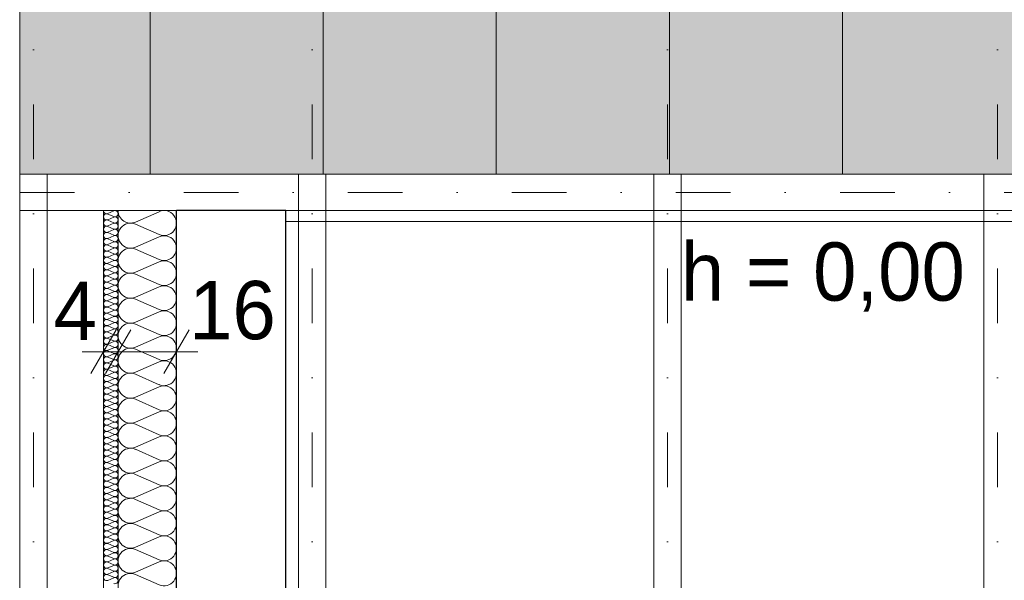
# Model space of a CAD drawing. Extents: x -613240 to -325500, y -25863 to 152403.
# Tile 241 of 254: x -430715 to -428014, y 142268 to 143806. Entities that reach past the tile are written whole.
import ezdxf

# ---------------------------------------------------------------- set-up
doc = ezdxf.new("R2010")
doc.units = 0
doc.header["$MEASUREMENT"] = 0
doc.linetypes.add('Dot & Dashed', pattern=[450, 150, -150, 0, -150])
doc.linetypes.add('Przerywana', pattern=[320, 160, -160])
for name, color, linetype, lineweight, true_color in [('Arch dachowki_Nr_Pióra__81', 7, 'Continuous', 9, 0x6a6a6a), ('Arch ocieplenie_Nr_Pióra__9', 7, 'Continuous', 13, 0x3dad99), ('Arch stropy_Nr_Pióra__3', 7, 'Continuous', 18, 0xff6600), ('Arch wykończenie_Nr_Pióra__3', 7, 'Continuous', 18, 0xff6600), ('arch wypelnienia_Nr_Pióra__2', 7, 'Continuous', 13, 0x7f7f7f), ('Inwent Izolacje_Nr_Pióra__2', 7, 'Continuous', 13, 0x7f7f7f), ('INWENT KONST. DREWNIANA_Nr_Pióra__2', 7, 'Continuous', 13, 0x7f7f7f), ('INWENT.ŚCIANY_Nr_Pióra__2', 7, 'Continuous', 13, 0x7f7f7f)]:
    doc.layers.add(name, color=color, linetype=linetype, lineweight=lineweight, true_color=true_color)
for name, color, linetype in [('Arch ocieplenie', 7, 'Continuous'), ('Inwent Izolacje', 7, 'Continuous'), ('INWENT WYMIARY', 7, 'Continuous')]:
    doc.layers.add(name, color=color, linetype=linetype)
for name, color, linetype, lineweight in [('INWENT DACH_Nr_Pióra__21', 7, 'Continuous', 9), ('INWENT KONST. DREWNIANA_Nr_Pióra__21', 7, 'Continuous', 9), ('INWENT WYMIARY_Nr_Pióra__21', 7, 'Continuous', 9), ('INWENT.ŚCIANY_Nr_Pióra__1', 7, 'Continuous', 25)]:
    doc.layers.add(name, color=color, linetype=linetype, lineweight=lineweight)
doc.styles.add('GENERATED_STYLE_1', font='txt')
doc.styles.add('GENERATED_STYLE_2', font='txt')
doc.dimstyles.new('GENERATED_STYLE__2', dxfattribs={"dimtxt": 160.000002, "dimasz": 91.2, "dimexe": 0.18, "dimexo": 0, "dimgap": 0.09, "dimtad": 1, "dimtih": 1, "dimtoh": 1, "dimdec": 0, "dimlfac": 0.1, "dimzin": 0, "dimdsep": 46, "dimtxsty": 'GENERATED_STYLE_1', "dimblk": 'ARROWHEAD_2', "dimblk1": 'ARROWHEAD_2', "dimblk2": 'ARROWHEAD_2', "dimcen": 0.09, "dimclrd": 7, "dimclre": 7, "dimclrt": 7, "dimazin": 0, "dimtfac": 1, "dimtdec": 4, "dimtmove": 0, "dimatfit": 3, "dimfxl": 0, "dimtolj": 1, "dimtzin": 0, "dimarcsym": 0})

# ---------------------------------------------------------------- blocks, each defined once
blk = doc.blocks.new('Izolacja cieplna 14_246', base_point=(-430484.9, 143282.6))
at = {"layer": 'Arch ocieplenie_Nr_Pióra__9', "linetype": 'Continuous'}
for p, q in [((-430456.9, 143281.9), (-430473, 143274.8)), ((-430473, 143273.3), (-430456.9, 143266.2)), ((-430456.9, 143264.8), (-430473, 143257.7)), ((-430473, 143256.3), (-430456.9, 143249.2)), ((-430456.9, 143247.8), (-430473, 143240.7)), ((-430473, 143239.2), (-430456.9, 143232.1)), ((-430456.9, 143230.7), (-430473, 143223.6)), ((-430473, 143222.2), (-430456.9, 143215.1)), ((-430456.9, 143213.6), (-430473, 143206.5)), ((-430473, 143205.1), (-430456.9, 143198)), ((-430456.9, 143196.6), (-430473, 143189.5)), ((-430473, 143188), (-430456.9, 143180.9)), ((-430456.9, 143179.5), (-430473, 143172.4)), ((-430473, 143171), (-430456.9, 143163.9)), ((-430456.9, 143162.4), (-430473, 143155.3)), ((-430473, 143153.9), (-430456.9, 143146.8)), ((-430456.9, 143145.4), (-430473, 143138.3)), ((-430473, 143136.8), (-430456.9, 143129.8)), ((-430456.9, 143128.3), (-430473, 143121.2)), ((-430473, 143119.8), (-430456.9, 143112.7)), ((-430456.9, 143111.3), (-430473, 143104.2)), ((-430473, 143102.7), (-430456.9, 143095.6)), ((-430456.9, 143094.2), (-430473, 143087.1)), ((-430473, 143085.7), (-430456.9, 143078.6)), ((-430456.9, 143077.1), (-430473, 143070)), ((-430473, 143068.6), (-430456.9, 143061.5)), ((-430456.9, 143060.1), (-430473, 143053)), ((-430473, 143051.5), (-430456.9, 143044.4)), ((-430456.9, 143043), (-430473, 143035.9)), ((-430473, 143034.5), (-430456.9, 143027.4)), ((-430456.9, 143025.9), (-430473, 143018.8)), ((-430473, 143017.4), (-430456.9, 143010.3)), ((-430456.9, 143008.9), (-430473, 143001.8)), ((-430473, 143000.4), (-430456.9, 142993.3)), ((-430456.9, 142991.8), (-430473, 142984.7)), ((-430473, 142983.3), (-430456.9, 142976.2)), ((-430456.9, 142974.8), (-430473, 142967.7)), ((-430473, 142966.2), (-430456.9, 142959.1)), ((-430456.9, 142957.7), (-430473, 142950.6)), ((-430473, 142949.2), (-430456.9, 142942.1)), ((-430456.9, 142940.6), (-430473, 142933.5)), ((-430473, 142932.1), (-430456.9, 142925)), ((-430456.9, 142923.6), (-430473, 142916.5)), ((-430473, 142915), (-430456.9, 142907.9)), ((-430456.9, 142906.5), (-430473, 142899.4)), ((-430473, 142898), (-430456.9, 142890.9)), ((-430456.9, 142889.4), (-430473, 142882.3)), ((-430473, 142880.9), (-430456.9, 142873.8)), ((-430456.9, 142872.4), (-430473, 142865.3)), ((-430473, 142863.9), (-430456.9, 142856.8)), ((-430456.9, 142855.3), (-430473, 142848.2)), ((-430473, 142846.8), (-430456.9, 142839.7)), ((-430456.9, 142838.3), (-430473, 142831.2)), ((-430473, 142829.7), (-430456.9, 142822.6)), ((-430456.9, 142821.2), (-430473, 142814.1)), ((-430473, 142812.7), (-430456.9, 142805.6)), ((-430456.9, 142804.1), (-430473, 142797)), ((-430473, 142795.6), (-430456.9, 142788.5)), ((-430456.9, 142787.1), (-430473, 142780)), ((-430473, 142778.5), (-430456.9, 142771.4)), ((-430456.9, 142770), (-430473, 142762.9)), ((-430473, 142761.5), (-430456.9, 142754.4)), ((-430456.9, 142752.9), (-430473, 142745.9)), ((-430473, 142744.4), (-430456.9, 142737.3)), ((-430456.9, 142735.9), (-430473, 142728.8)), ((-430473, 142727.4), (-430456.9, 142720.3)), ((-430456.9, 142718.8), (-430473, 142711.7)), ((-430473, 142710.3), (-430456.9, 142703.2)), ((-430456.9, 142701.8), (-430473, 142694.7)), ((-430473, 142693.2), (-430456.9, 142686.1)), ((-430456.9, 142684.7), (-430473, 142677.6)), ((-430473, 142676.2), (-430456.9, 142669.1)), ((-430456.9, 142667.6), (-430473, 142660.5)), ((-430473, 142659.1), (-430456.9, 142652)), ((-430456.9, 142650.6), (-430473, 142643.5)), ((-430473, 142642), (-430456.9, 142634.9)), ((-430456.9, 142633.5), (-430473, 142626.4)), ((-430473, 142625), (-430456.9, 142617.9)), ((-430456.9, 142616.5), (-430473, 142609.4)), ((-430473, 142607.9), (-430456.9, 142600.8)), ((-430456.9, 142599.4), (-430473, 142592.3)), ((-430473, 142590.9), (-430456.9, 142583.8)), ((-430456.9, 142582.3), (-430473, 142575.2)), ((-430473, 142573.8), (-430456.9, 142566.7)), ((-430456.9, 142565.3), (-430473, 142558.2)), ((-430473, 142556.7), (-430456.9, 142549.6)), ((-430456.9, 142548.2), (-430473, 142541.1)), ((-430473, 142539.7), (-430456.9, 142532.6)), ((-430456.9, 142531.1), (-430473, 142524)), ((-430473, 142522.6), (-430456.9, 142515.5)), ((-430456.9, 142514.1), (-430473, 142507)), ((-430473, 142505.5), (-430456.9, 142498.5)), ((-430456.9, 142497), (-430473, 142489.9)), ((-430473, 142488.5), (-430456.9, 142481.4)), ((-430456.9, 142480), (-430473, 142472.9)), ((-430473, 142471.4), (-430456.9, 142464.3)), ((-430456.9, 142462.9), (-430473, 142455.8)), ((-430473, 142454.4), (-430456.9, 142447.3)), ((-430456.9, 142445.8), (-430473, 142438.7)), ((-430473, 142437.3), (-430456.9, 142430.2)), ((-430456.9, 142428.8), (-430473, 142421.7)), ((-430473, 142420.2), (-430456.9, 142413.1)), ((-430456.9, 142411.7), (-430473, 142404.6)), ((-430473, 142403.2), (-430456.9, 142396.1)), ((-430456.9, 142394.6), (-430473, 142387.5)), ((-430473, 142386.1), (-430456.9, 142379)), ((-430456.9, 142377.6), (-430473, 142370.5)), ((-430473, 142369.1), (-430456.9, 142362)), ((-430456.9, 142360.5), (-430473, 142353.4)), ((-430473, 142352), (-430456.9, 142344.9)), ((-430456.9, 142343.5), (-430473, 142336.4)), ((-430473, 142334.9), (-430456.9, 142327.8)), ((-430456.9, 142326.4), (-430473, 142319.3)), ((-430473, 142317.9), (-430456.9, 142310.8)), ((-430456.9, 142309.3), (-430473, 142302.2)), ((-430473, 142300.8), (-430456.9, 142293.7)), ((-430456.9, 142292.3), (-430473, 142285.2)), ((-430473, 142283.7), (-430456.9, 142276.6)), ((-430456.9, 142275.2), (-430473, 142268.1))]:
    blk.add_line(p, q, dxfattribs=at)
for centre, start_param, end_param in [((-430476.4, 143265.5), 2.7288, 6.695979), ((-430476.4, 143282.6), 4.712389, 6.695979), ((-430453.5, 143274.1), 5.870392, 9.837571), ((-430476.4, 143248.5), 2.7288, 6.695979), ((-430453.5, 143257), 5.870392, 9.837571), ((-430453.5, 143239.9), 5.870392, 9.837571), ((-430476.4, 143231.4), 2.7288, 6.695979), ((-430476.4, 143214.3), 2.7288, 6.695979), ((-430453.5, 143222.9), 5.870392, 9.837571), ((-430476.4, 143197.3), 2.7288, 6.695979), ((-430453.5, 143205.8), 5.870392, 9.837571), ((-430453.5, 143188.8), 5.870392, 9.837571), ((-430476.4, 143180.2), 2.7288, 6.695979), ((-430476.4, 143163.2), 2.7288, 6.695979), ((-430453.5, 143171.7), 5.870392, 9.837571), ((-430476.4, 143146.1), 2.7288, 6.695979), ((-430453.5, 143154.6), 5.870392, 9.837571), ((-430453.5, 143137.6), 5.870392, 9.837571), ((-430476.4, 143129), 2.7288, 6.695979), ((-430476.4, 143112), 2.7288, 6.695979), ((-430453.5, 143120.5), 5.870392, 9.837571), ((-430453.5, 143103.4), 5.870392, 9.837571), ((-430476.4, 143094.9), 2.7288, 6.695979), ((-430476.4, 143077.8), 2.7288, 6.695979), ((-430453.5, 143086.4), 5.870392, 9.837571), ((-430476.4, 143060.8), 2.7288, 6.695979), ((-430453.5, 143069.3), 5.870392, 9.837571), ((-430453.5, 143052.3), 5.870392, 9.837571), ((-430476.4, 143043.7), 2.7288, 6.695979), ((-430476.4, 143026.7), 2.7288, 6.695979), ((-430453.5, 143035.2), 5.870392, 9.837571), ((-430476.4, 143009.6), 2.7288, 6.695979), ((-430453.5, 143018.1), 5.870392, 9.837571), ((-430453.5, 143001.1), 5.870392, 9.837571), ((-430476.4, 142992.5), 2.7288, 6.695979), ((-430476.4, 142975.5), 2.7288, 6.695979), ((-430453.5, 142984), 5.870392, 9.837571), ((-430476.4, 142958.4), 2.7288, 6.695979), ((-430476.4, 142941.4), 2.7288, 6.695979), ((-430453.5, 142966.9), 5.870392, 9.837571), ((-430453.5, 142949.9), 5.870392, 9.837571), ((-430476.4, 142924.3), 2.7288, 6.695979), ((-430453.5, 142932.8), 5.870392, 9.837571), ((-430453.5, 142915.8), 5.870392, 9.837571), ((-430476.4, 142907.2), 2.7288, 6.695979), ((-430476.4, 142890.2), 2.7288, 6.695979), ((-430453.5, 142898.7), 5.870392, 9.837571), ((-430476.4, 142873.1), 2.7288, 6.695979), ((-430453.5, 142881.6), 5.870392, 9.837571), ((-430453.5, 142864.6), 5.870392, 9.837571), ((-430476.4, 142856), 2.7288, 6.695979), ((-430476.4, 142839), 2.7288, 6.695979), ((-430453.5, 142847.5), 5.870392, 9.837571), ((-430476.4, 142821.9), 2.7288, 6.695979), ((-430453.5, 142830.4), 5.870392, 9.837571), ((-430453.5, 142813.4), 5.870392, 9.837571), ((-430476.4, 142804.9), 2.7288, 6.695979), ((-430476.4, 142787.8), 2.7288, 6.695979), ((-430453.5, 142796.3), 5.870392, 9.837571), ((-430453.5, 142779.3), 5.870392, 9.837571), ((-430476.4, 142770.7), 2.7288, 6.695979), ((-430476.4, 142753.7), 2.7288, 6.695979), ((-430453.5, 142762.2), 5.870392, 9.837571), ((-430476.4, 142736.6), 2.7288, 6.695979), ((-430453.5, 142745.1), 5.870392, 9.837571), ((-430453.5, 142728.1), 5.870392, 9.837571), ((-430476.4, 142719.5), 2.7288, 6.695979), ((-430476.4, 142702.5), 2.7288, 6.695979), ((-430453.5, 142711), 5.870392, 9.837571), ((-430476.4, 142685.4), 2.7288, 6.695979), ((-430453.5, 142693.9), 5.870392, 9.837571), ((-430453.5, 142676.9), 5.870392, 9.837571), ((-430476.4, 142668.4), 2.7288, 6.695979), ((-430476.4, 142651.3), 2.7288, 6.695979), ((-430453.5, 142659.8), 5.870392, 9.837571), ((-430476.4, 142634.2), 2.7288, 6.695979), ((-430476.4, 142617.2), 2.7288, 6.695979), ((-430453.5, 142642.8), 5.870392, 9.837571), ((-430453.5, 142625.7), 5.870392, 9.837571), ((-430476.4, 142600.1), 2.7288, 6.695979), ((-430453.5, 142608.6), 5.870392, 9.837571), ((-430453.5, 142591.6), 5.870392, 9.837571), ((-430476.4, 142583), 2.7288, 6.695979), ((-430476.4, 142566), 2.7288, 6.695979), ((-430453.5, 142574.5), 5.870392, 9.837571), ((-430476.4, 142548.9), 2.7288, 6.695979), ((-430453.5, 142557.5), 5.870392, 9.837571), ((-430453.5, 142540.4), 5.870392, 9.837571), ((-430476.4, 142531.9), 2.7288, 6.695979), ((-430476.4, 142514.8), 2.7288, 6.695979), ((-430453.5, 142523.3), 5.870392, 9.837571), ((-430476.4, 142497.7), 2.7288, 6.695979), ((-430453.5, 142506.3), 5.870392, 9.837571), ((-430453.5, 142489.2), 5.870392, 9.837571), ((-430476.4, 142480.7), 2.7288, 6.695979), ((-430476.4, 142463.6), 2.7288, 6.695979), ((-430453.5, 142472.1), 5.870392, 9.837571), ((-430453.5, 142455.1), 5.870392, 9.837571), ((-430476.4, 142446.5), 2.7288, 6.695979), ((-430476.4, 142429.5), 2.7288, 6.695979), ((-430453.5, 142438), 5.870392, 9.837571), ((-430476.4, 142412.4), 2.7288, 6.695979), ((-430453.5, 142421), 5.870392, 9.837571), ((-430453.5, 142403.9), 5.870392, 9.837571), ((-430476.4, 142395.4), 2.7288, 6.695979), ((-430476.4, 142378.3), 2.7288, 6.695979), ((-430453.5, 142386.8), 5.870392, 9.837571), ((-430476.4, 142361.2), 2.7288, 6.695979), ((-430453.5, 142369.8), 5.870392, 9.837571), ((-430453.5, 142352.7), 5.870392, 9.837571), ((-430476.4, 142344.2), 2.7288, 6.695979), ((-430476.4, 142327.1), 2.7288, 6.695979), ((-430453.5, 142335.6), 5.870392, 9.837571), ((-430476.4, 142310.1), 2.7288, 6.695979), ((-430476.4, 142293), 2.7288, 6.695979), ((-430453.5, 142318.6), 5.870392, 9.837571), ((-430453.5, 142301.5), 5.870392, 9.837571), ((-430476.4, 142275.9), 2.7288, 6.695979), ((-430453.5, 142284.5), 5.870392, 9.837571), ((-430453.5, 142267.4), 5.870392, 9.837571)]:
    blk.add_ellipse(centre, major_axis=(0, -8.53), ratio=0.997193, start_param=start_param, end_param=end_param, dxfattribs=at)
blk = doc.blocks.new('Izolacja cieplna 14_368', base_point=(-430444.9, 140262.6))
at = {"layer": 'Inwent Izolacje_Nr_Pióra__2', "linetype": 'Continuous'}
for p, q in [((-430397.3, 143251.2), (-430332.6, 143279.7)), ((-430332.6, 143216.8), (-430397.3, 143245.4)), ((-430397.3, 143182.5), (-430332.6, 143211.1)), ((-430332.6, 143148.2), (-430397.3, 143176.8)), ((-430397.3, 143113.9), (-430332.6, 143142.4)), ((-430332.6, 143079.6), (-430397.3, 143108.1)), ((-430397.3, 143045.2), (-430332.6, 143073.8)), ((-430332.6, 143010.9), (-430397.3, 143039.5)), ((-430397.3, 142976.6), (-430332.6, 143005.2)), ((-430332.6, 142942.3), (-430397.3, 142970.8)), ((-430397.3, 142908), (-430332.6, 142936.5)), ((-430332.6, 142873.7), (-430397.3, 142902.2)), ((-430397.3, 142839.3), (-430332.6, 142867.9)), ((-430332.6, 142805), (-430397.3, 142833.6)), ((-430397.3, 142770.7), (-430332.6, 142799.3)), ((-430332.6, 142736.4), (-430397.3, 142764.9)), ((-430397.3, 142702.1), (-430332.6, 142730.6)), ((-430332.6, 142667.7), (-430397.3, 142696.3)), ((-430397.3, 142633.4), (-430332.6, 142662)), ((-430332.6, 142599.1), (-430397.3, 142627.7)), ((-430397.3, 142564.8), (-430332.6, 142593.3)), ((-430332.6, 142530.5), (-430397.3, 142559)), ((-430397.3, 142496.2), (-430332.6, 142524.7)), ((-430332.6, 142461.8), (-430397.3, 142490.4)), ((-430397.3, 142427.5), (-430332.6, 142456.1)), ((-430332.6, 142393.2), (-430397.3, 142421.8)), ((-430397.3, 142358.9), (-430332.6, 142387.4)), ((-430332.6, 142324.6), (-430397.3, 142353.1)), ((-430397.3, 142290.2), (-430332.6, 142318.8)), ((-430332.6, 142255.9), (-430397.3, 142284.5))]:
    blk.add_line(p, q, dxfattribs=at)
for centre, start_param, end_param in [((-430410.9, 143282.6), 1.570796, 3.554385), ((-430319, 143248.3), 2.728799, 6.695979), ((-430410.9, 143214), 5.870392, 9.837571), ((-430319, 143179.6), 2.728799, 6.695979), ((-430410.9, 143145.3), 5.870392, 9.837571), ((-430319, 143111), 2.728799, 6.695979), ((-430410.9, 143076.7), 5.870392, 9.837571), ((-430319, 143042.4), 2.728799, 6.695979), ((-430410.9, 143008), 5.870392, 9.837571), ((-430319, 142973.7), 2.728799, 6.695979), ((-430410.9, 142939.4), 5.870392, 9.837571), ((-430319, 142905.1), 2.728799, 6.695979), ((-430410.9, 142870.8), 5.870392, 9.837571), ((-430319, 142836.5), 2.728799, 6.695979), ((-430410.9, 142802.1), 5.870392, 9.837571), ((-430319, 142767.8), 2.728799, 6.695979), ((-430410.9, 142733.5), 5.870392, 9.837571), ((-430319, 142699.2), 2.728799, 6.695979), ((-430410.9, 142664.9), 5.870392, 9.837571), ((-430319, 142630.5), 2.728799, 6.695979), ((-430410.9, 142596.2), 5.870392, 9.837571), ((-430319, 142561.9), 2.728799, 6.695979), ((-430410.9, 142527.6), 5.870392, 9.837571), ((-430319, 142493.3), 2.728799, 6.695979), ((-430410.9, 142459), 5.870392, 9.837571), ((-430319, 142424.6), 2.728799, 6.695979), ((-430410.9, 142390.3), 5.870392, 9.837571), ((-430319, 142356), 2.728799, 6.695979), ((-430410.9, 142321.7), 5.870392, 9.837571), ((-430319, 142287.4), 2.728799, 6.695979), ((-430410.9, 142253), 5.870392, 9.837571)]:
    blk.add_ellipse(centre, major_axis=(0, 34.3), ratio=0.991564, start_param=start_param, end_param=end_param, dxfattribs=at)
blk = doc.blocks.new('*D795')
at = {"layer": 'INWENT WYMIARY_Nr_Pióra__21', "linetype": 'Continuous'}
for p, q in [((-430484.9, 142805.4), (-430484.9, 142985.4)), ((-430444.9, 142805.4), (-430444.9, 142985.4)), ((-430450.3, 142955.4), (-430519.6, 142835.4)), ((-430410.3, 142955.4), (-430479.6, 142835.4)), ((-430543.6, 142895.4), (-430484.9, 142895.4)), ((-430484.9, 142895.4), (-430444.9, 142895.4))]:
    blk.add_line(p, q, dxfattribs=at)
at = {"layer": 'INWENT WYMIARY_Nr_Pióra__21', "char_height": 160, "attachment_point": 7, "style": 'GENERATED_STYLE_1'}
for s, insert in [('{16}', (-430250.3, 142927.4)), ('{4}', (-430622, 142927.4))]:
    blk.add_mtext(s, dxfattribs=dict(at, insert=insert))
blk = doc.blocks.new('ARROWHEAD_2')
at = {"color": 0, "linetype": 'Continuous', "lineweight": 0}
for p, q in [((-0.378, -0.655), (0.378, 0.655)), ((0, 0), (-1, 0))]:
    blk.add_line(p, q, dxfattribs=at)
blk = doc.blocks.new('*D796')
at = {"layer": 'INWENT WYMIARY_Nr_Pióra__21', "linetype": 'Continuous'}
for p, q in [((-430444.9, 142805.4), (-430444.9, 142985.4)), ((-430284.9, 142805.4), (-430284.9, 142985.4)), ((-430410.3, 142955.4), (-430479.6, 142835.4)), ((-430319.6, 142835.4), (-430250.3, 142955.4)), ((-430444.9, 142895.4), (-430284.9, 142895.4)), ((-430284.9, 142895.4), (-430226.3, 142895.4))]:
    blk.add_line(p, q, dxfattribs=at)
at = {"layer": 'INWENT WYMIARY_Nr_Pióra__21', "char_height": 160, "attachment_point": 7, "style": 'GENERATED_STYLE_1'}
for s, insert in [('{16}', (-430250.3, 142927.4)), ('{4}', (-430622, 142927.4))]:
    blk.add_mtext(s, dxfattribs=dict(at, insert=insert))

msp = doc.modelspace()

# ---------------------------------------------------------------- hatches: boundary and pattern name
at = {"layer": 'arch wypelnienia_Nr_Pióra__2', "linetype": 'Continuous', "lineweight": 0, "true_color": 0x3f3f3f}
h = msp.add_hatch(color=250, dxfattribs=at)
h.paths.add_polyline_path([(-430714.9, 143382.6), (-423654.9, 143382.6), (-423654.9, 144732.6), (-421564.9, 144732.6), (-421564.9, 143382.6), (-414324.9, 143382.6), (-414324.9, 145453.8), (-430714.9, 145453.8)], flags=0)
h.paths.add_polyline_path([(-427934.9, 143835.2), (-427274.9, 143835.2), (-427274.9, 144351.6), (-427934.9, 144351.6)], flags=0)
h.paths.add_polyline_path([(-418539.9, 143835.2), (-417879.9, 143835.2), (-417879.9, 144351.6), (-418539.9, 144351.6)], flags=0)
h.paths.add_polyline_path([(-417684.9, 143835.2), (-417024.9, 143835.2), (-417024.9, 144351.6), (-417684.9, 144351.6)], flags=0)

# ---------------------------------------------------------------- linework, layer by layer
at = {"layer": 'Arch dachowki_Nr_Pióra__81', "linetype": 'Continuous'}
for p, q in [((-430357.4, 143382.6), (-430357.4, 145453.8)), ((-429882.4, 143382.6), (-429882.4, 145453.8)), ((-429407.4, 143382.6), (-429407.4, 145453.8)), ((-428932.4, 143382.6), (-428932.4, 145453.8)), ((-428457.4, 143382.6), (-428457.4, 145453.8))]:
    msp.add_line(p, q, dxfattribs=at)
at = {"layer": 'Arch stropy_Nr_Pióra__3', "linetype": 'Continuous'}
msp.add_line((-423484.9, 143252.6), (-429984.9, 143252.6), dxfattribs=at)
at = {"layer": 'Arch wykończenie_Nr_Pióra__3', "linetype": 'Continuous'}
msp.add_line((-430484.9, 140262.6), (-430484.9, 143282.6), dxfattribs=at)
at = {"layer": 'INWENT DACH_Nr_Pióra__21', "linetype": 'Continuous'}
msp.add_line((-430714.9, 143282.6), (-430714.9, 145453.8), dxfattribs=at)
at = {"layer": 'INWENT DACH_Nr_Pióra__21', "linetype": 'Przerywana'}
msp.add_line((-430714.9, 143282.6), (-430714.9, 135052.6), dxfattribs=at)
at = {"layer": 'INWENT KONST. DREWNIANA_Nr_Pióra__2', "linetype": 'Continuous'}
for p, q in [((-430714.9, 143382.6), (-430714.9, 140852.6)), ((-430639.9, 143382.6), (-430639.9, 140852.6)), ((-429949.9, 143382.6), (-429949.9, 140852.6)), ((-429874.9, 143382.6), (-429874.9, 140852.6)), ((-428974.9, 143382.6), (-428974.9, 140852.6)), ((-428899.9, 143382.6), (-428899.9, 140852.6)), ((-428069.9, 143382.6), (-428069.9, 140852.6))]:
    msp.add_line(p, q, dxfattribs=at)
at = {"layer": 'INWENT KONST. DREWNIANA_Nr_Pióra__21', "linetype": 'Dot & Dashed'}
for p, q in [((-430677.4, 145374.2), (-430677.4, 140852.6)), ((-429912.4, 145374.2), (-429912.4, 140852.6)), ((-428937.4, 145374.2), (-428937.4, 140852.6)), ((-428032.4, 145374.2), (-428032.4, 140852.6)), ((-430714.9, 143332.6), (-414324.9, 143332.6))]:
    msp.add_line(p, q, dxfattribs=at)
at = {"layer": 'INWENT KONST. DREWNIANA_Nr_Pióra__21', "linetype": 'Continuous'}
for p, q in [((-414324.9, 143382.6), (-430714.9, 143382.6)), ((-414324.9, 143282.6), (-430714.9, 143282.6))]:
    msp.add_line(p, q, dxfattribs=at)
at = {"layer": 'INWENT.ŚCIANY_Nr_Pióra__1', "linetype": 'Continuous'}
for p, q in [((-429984.9, 143282.6), (-430284.9, 143282.6)), ((-430284.9, 140282.6), (-430284.9, 143282.6)), ((-429984.9, 140282.6), (-429984.9, 143282.6))]:
    msp.add_line(p, q, dxfattribs=at)
at = {"layer": 'INWENT.ŚCIANY_Nr_Pióra__2', "linetype": 'Continuous'}
msp.add_line((-430444.9, 140262.6), (-430444.9, 143282.6), dxfattribs=at)

# ---------------------------------------------------------------- block references
at = {"layer": 'Arch ocieplenie', "color": 104, "linetype": 'Continuous', "lineweight": 13, "true_color": 0x029e21}
msp.add_blockref('Izolacja cieplna 14_246', (-430484.9, 143282.6), dxfattribs=at)
at = {"layer": 'Inwent Izolacje', "color": 104, "linetype": 'Continuous', "lineweight": 13, "true_color": 0x029e21}
msp.add_blockref('Izolacja cieplna 14_368', (-430444.9, 140262.6), dxfattribs=at)

# ---------------------------------------------------------------- texts
at = {"layer": 'INWENT WYMIARY_Nr_Pióra__21', "linetype": 'Continuous', "insert": (-428511.5, 143005.7), "char_height": 160, "attachment_point": 8, "style": 'GENERATED_STYLE_2'}
msp.add_mtext('{h = 0,00}', dxfattribs=at)

# ---------------------------------------------------------------- dimensions: what is measured, and where the dimension line sits
at = {"layer": 'INWENT WYMIARY', "linetype": 'Continuous'}
for p1, p2, picture, middle in [((-430484.9, 142850.9), (-430444.9, 142836), '*D795', (-430561.3, 143007.4)), ((-430444.9, 142836), (-430284.9, 142856.8), '*D796', (-430128.8, 143007.4))]:
    dim = msp.add_linear_dim(base=(-430484.9, 142895.4), p1=p1, p2=p2, dimstyle='GENERATED_STYLE__2', dxfattribs=at)
    dim.commit()
    dim.dimension.update_dxf_attribs({"geometry": picture, "text_midpoint": middle})

doc.saveas('drawing.dxf')
